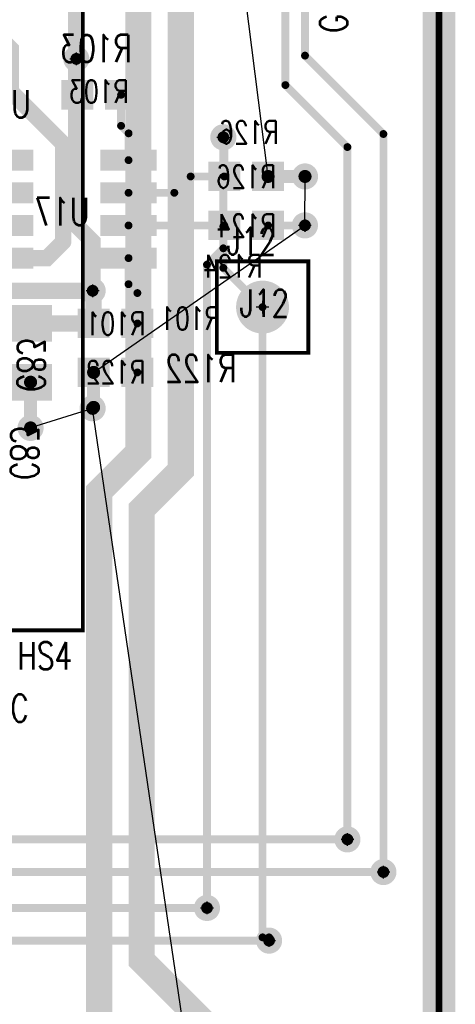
# Model space of a CAD drawing. Extents: x -7.2 to 18.3, y -5.6 to 10.9.
# Tile 100 of 112: x 10.259 to 10.925, y 2.038 to 3.545. Entities that reach past the tile are written whole.
import ezdxf
from ezdxf.enums import TextEntityAlignment as Align

# ---------------------------------------------------------------- set-up
doc = ezdxf.new("R2010")
doc.units = 0
for name, pattern in [('SIG_16', [2, 1, 1]), ('SIG_163', [2, 1, 1]), ('SIG_164', [2, 1, 1]), ('SIG_17', [2, 1, 1]), ('SIG_185', [2, 1, 1]), ('SIG_188', [2, 1, 1]), ('SIG_197', [2, 1, 1]), ('SIG_199', [2, 1, 1]), ('SIG_203', [2, 1, 1]), ('SIG_86', [2, 1, 1]), ('SIG_87', [2, 1, 1])]:
    doc.linetypes.add(name, pattern=pattern)
for name, color, linetype in [('2D_LINE_02', 112, 'CONTINUOUS'), ('BOARD_OUTLINE_00', 254, 'CONTINUOUS'), ('DRIL_NPLTE_THRU_01', 16, 'CONTINUOUS'), ('DRIL_NPLTE_THRU_03', 146, 'CONTINUOUS'), ('DRIL_NPLTE_THRU_04', 176, 'CONTINUOUS'), ('DRIL_PLTE_THRU_01', 16, 'CONTINUOUS'), ('DRIL_PLTE_THRU_03', 146, 'CONTINUOUS'), ('DRIL_PLTE_THRU_04', 176, 'CONTINUOUS'), ('DRIL_SYMBOL', 254, 'CONTINUOUS'), ('LINK_00', 2, 'CONTINUOUS'), ('PADS_BOT', 5, 'CONTINUOUS'), ('PADS_INNER', 1, 'CONTINUOUS'), ('PADS_TOP', 1, 'CONTINUOUS'), ('PADS_XR_131', 3, 'CONTINUOUS'), ('PADS_XR_132', 6, 'CONTINUOUS'), ('PADS_XR_133', 254, 'CONTINUOUS'), ('PART_NAME_123', 255, 'CONTINUOUS'), ('PART_NAME_124', 6, 'CONTINUOUS'), ('PART_NAME_129', 2, 'CONTINUOUS'), ('PART_NAME_130', 106, 'CONTINUOUS'), ('PART_TOP_2DLINE_123', 255, 'CONTINUOUS'), ('PART_TOP_2DLINE_129', 2, 'CONTINUOUS'), ('TEXT_123', 255, 'CONTINUOUS'), ('TRACE_03', 130, 'CONTINUOUS'), ('TRACE_04', 5, 'CONTINUOUS'), ('VIAPTS', 56, 'CONTINUOUS')]:
    doc.layers.add(name, color=color, linetype=linetype)
doc.styles.add('W0$001', font='simplex', dxfattribs={"width": 0.75})
doc.styles.add('W0$005', font='simplex', dxfattribs={"width": 0.75})
doc.styles.add('W0$006', font='simplex', dxfattribs={"width": 0.75})

# ---------------------------------------------------------------- blocks, each defined once
blk = doc.blocks.new('BOARD_1')
at = {"layer": 'BOARD_OUTLINE_00', "const_width": 0.01}
blk.add_lwpolyline([(-2.0303, 2.4627), (9.0698, 2.4627), (9.0698, -5.5373), (-2.0303, -5.5373)], close=True, dxfattribs=at)
blk = doc.blocks.new('DRAWING_275')
at = {"layer": '2D_LINE_02', "const_width": 0.05}
blk.add_lwpolyline([(-2.0303, 2.4627), (9.0698, 2.4627), (9.0698, -5.5373), (-2.0303, -5.5373)], close=True, dxfattribs=at)
blk = doc.blocks.new('SMOOTH_0$006')
at = {"const_width": 0.003}
blk.add_lwpolyline([(-0.0015, 0, 1), (0.0015, 0, 1)], format="xyb", close=True, dxfattribs=at)
blk = doc.blocks.new('SMOOTH_0$001')
at = {"const_width": 0.0005}
blk.add_lwpolyline([(-0.00025, 0, 1), (0.00025, 0, 1)], format="xyb", close=True, dxfattribs=at)
blk = doc.blocks.new('PART_BODY_TOP_358')
at = {"layer": 'PART_TOP_2DLINE_123', "const_width": 0.006}
blk.add_lwpolyline([(-0.07, -0.07), (-0.07, 0.07), (0.07, 0.07), (0.07, -0.07)], close=True, dxfattribs=at)
at = {"layer": 'PART_TOP_2DLINE_129', "const_width": 0.001}
blk.add_lwpolyline([(-0.07, -0.07), (-0.07, 0.07), (0.07, 0.07), (0.07, -0.07)], close=True, dxfattribs=at)
at = {"layer": 'PART_TOP_2DLINE_123'}
for p in [(-0.07, 0.07), (0.07, 0.07), (-0.07, -0.07), (0.07, -0.07)]:
    blk.add_blockref('SMOOTH_0$006', p, dxfattribs=at)
at = {"layer": 'PART_TOP_2DLINE_129'}
for p in [(-0.07, 0.07), (0.07, 0.07), (-0.07, -0.07), (0.07, -0.07)]:
    blk.add_blockref('SMOOTH_0$001', p, dxfattribs=at)
blk = doc.blocks.new('DRIL_SYMBOL_0$04')
at = {"layer": 'DRIL_SYMBOL', "const_width": 0.002}
for points in [[(-0.01, 0), (0.01, 0)], [(0, -0.01), (0, 0.01)]]:
    blk.add_lwpolyline(points, dxfattribs=at)
blk = doc.blocks.new('DRIL_HOLE_0$04')
at = {"const_width": 0.02}
blk.add_lwpolyline([(-0.01, 0, 1), (0.01, 0, 1)], format="xyb", close=True, dxfattribs=at)
blk.add_blockref('DRIL_SYMBOL_0$04', (0, 0))
blk = doc.blocks.new('PAD_55')
at = {"const_width": 0.0375}
blk.add_lwpolyline([(0, -0.01875, 1), (0, 0.01875, 1)], format="xyb", close=True, dxfattribs=at)
blk = doc.blocks.new('PAD_58')
at = {"const_width": 0.0405}
blk.add_lwpolyline([(0, -0.02025, 1), (0, 0.02025, 1)], format="xyb", close=True, dxfattribs=at)
blk = doc.blocks.new('STK_TOP_36')
at = {"layer": 'DRIL_PLTE_THRU_01'}
blk.add_blockref('DRIL_HOLE_0$04', (0, 0), dxfattribs=at)
at = {"layer": 'DRIL_PLTE_THRU_03'}
blk.add_blockref('DRIL_HOLE_0$04', (0, 0), dxfattribs=at)
at = {"layer": 'DRIL_PLTE_THRU_04'}
blk.add_blockref('DRIL_HOLE_0$04', (0, 0), dxfattribs=at)
at = {"layer": 'PADS_BOT'}
blk.add_blockref('PAD_55', (0, 0), dxfattribs=at)
at = {"layer": 'PADS_INNER'}
blk.add_blockref('PAD_55', (0, 0), dxfattribs=at)
at = {"layer": 'PADS_TOP'}
blk.add_blockref('PAD_55', (0, 0), dxfattribs=at)
at = {"layer": 'PADS_XR_131'}
blk.add_blockref('PAD_58', (0, 0), dxfattribs=at)
at = {"layer": 'PADS_XR_132'}
blk.add_blockref('PAD_58', (0, 0), dxfattribs=at)
blk = doc.blocks.new('SYM_TOP_31')
for name in ['PART_BODY_TOP_358', 'STK_TOP_36']:
    blk.add_blockref(name, (0, 0))
blk = doc.blocks.new('PART_TOP_51')
blk.add_blockref('SYM_TOP_31', (0, 0))
at = {"layer": 'PART_NAME_123', "style": 'W0$006', "width": 0.75}
blk.add_text('J12', height=0.042, dxfattribs=at).set_placement((-0.055, 0.08))
at = {"layer": 'PART_NAME_129', "style": 'W0$001', "width": 0.75}
blk.add_text('J12', height=0.042, dxfattribs=at).set_placement((-0.0351, -0.0149))
blk = doc.blocks.new('DRIL_HOLE_0')
blk.add_lwpolyline([(0, 0, 1), (0, 0, 1)], format="xyb", close=True)
blk = doc.blocks.new('PAD_38')
at = {"const_width": 0.05}
blk.add_lwpolyline([(-0.03, 0), (0.03, 0)], dxfattribs=at)
blk = doc.blocks.new('PAD_1')
blk.add_lwpolyline([(0, 0, 1), (0, 0, 1)], format="xyb", close=True)
blk = doc.blocks.new('PAD_37')
at = {"const_width": 0.056}
blk.add_lwpolyline([(-0.033, 0), (0.033, 0)], dxfattribs=at)
blk = doc.blocks.new('STK_BOT_10')
at = {"layer": 'DRIL_NPLTE_THRU_01'}
blk.add_blockref('DRIL_HOLE_0', (0, 0), dxfattribs=at)
at = {"layer": 'DRIL_NPLTE_THRU_03'}
blk.add_blockref('DRIL_HOLE_0', (0, 0), dxfattribs=at)
at = {"layer": 'DRIL_NPLTE_THRU_04'}
blk.add_blockref('DRIL_HOLE_0', (0, 0), dxfattribs=at)
at = {"layer": 'PADS_BOT', "rotation": 90}
blk.add_blockref('PAD_38', (0, 0), dxfattribs=at)
at = {"layer": 'PADS_INNER'}
blk.add_blockref('PAD_1', (0, 0), dxfattribs=at)
at = {"layer": 'PADS_TOP'}
blk.add_blockref('PAD_1', (0, 0), dxfattribs=at)
at = {"layer": 'PADS_XR_131', "rotation": 90}
blk.add_blockref('PAD_37', (0, 0), dxfattribs=at)
at = {"layer": 'PADS_XR_133', "rotation": 90}
blk.add_blockref('PAD_38', (0, 0), dxfattribs=at)
blk = doc.blocks.new('SYM_BOT_7')
for p in [(-0.045, 0), (0.045, 0)]:
    blk.add_blockref('STK_BOT_10', p)
blk = doc.blocks.new('PART_BOT_115')
blk.add_blockref('SYM_BOT_7', (0, 0))
at = {"layer": 'PART_NAME_124', "style": 'W0$006', "width": 0.75}
blk.add_text('C83', height=0.042, dxfattribs=at).set_placement((-0.1949, -0.0301))
at = {"layer": 'PART_NAME_130', "style": 'W0$001', "width": 0.75}
blk.add_text('C83', height=0.042, dxfattribs=at).set_placement((-0.06, -0.02))
blk = doc.blocks.new('PAD_3')
at = {"const_width": 0.026}
blk.add_lwpolyline([(-0.04, 0), (0.04, 0)], dxfattribs=at)
blk = doc.blocks.new('PAD_4')
at = {"const_width": 0.032}
blk.add_lwpolyline([(-0.043, 0), (0.043, 0)], dxfattribs=at)
blk = doc.blocks.new('STK_BOT_8')
at = {"layer": 'DRIL_NPLTE_THRU_01'}
blk.add_blockref('DRIL_HOLE_0', (0, 0), dxfattribs=at)
at = {"layer": 'DRIL_NPLTE_THRU_03'}
blk.add_blockref('DRIL_HOLE_0', (0, 0), dxfattribs=at)
at = {"layer": 'DRIL_NPLTE_THRU_04'}
blk.add_blockref('DRIL_HOLE_0', (0, 0), dxfattribs=at)
at = {"layer": 'PADS_BOT'}
blk.add_blockref('PAD_3', (0, 0), dxfattribs=at)
at = {"layer": 'PADS_INNER'}
blk.add_blockref('PAD_1', (0, 0), dxfattribs=at)
at = {"layer": 'PADS_TOP'}
blk.add_blockref('PAD_1', (0, 0), dxfattribs=at)
at = {"layer": 'PADS_XR_131'}
blk.add_blockref('PAD_4', (0, 0), dxfattribs=at)
at = {"layer": 'PADS_XR_133'}
blk.add_blockref('PAD_3', (0, 0), dxfattribs=at)
blk = doc.blocks.new('SYM_BOT_5')
for p in [(-0.095, 0.075), (0.094, 0.075), (-0.095, 0.025), (0.094, 0.025), (-0.095, -0.025), (0.094, -0.025), (-0.095, -0.075), (0.094, -0.075)]:
    blk.add_blockref('STK_BOT_8', p)
blk = doc.blocks.new('PART_BOT_237')
blk.add_blockref('SYM_BOT_5', (0, 0))
at = {"layer": 'PART_NAME_124', "style": 'W0$006', "width": 0.75}
blk.add_text('U17', height=0.042, dxfattribs=at).set_placement((0.055, 0.14))
at = {"layer": 'PART_NAME_130', "style": 'W0$001', "width": 0.75}
blk.add_text('U17', height=0.042, dxfattribs=at).set_placement((-0.0349, -0.0249))
blk = doc.blocks.new('PAD_47')
at = {"const_width": 0.039}
blk.add_lwpolyline([(-0.0215, 0), (0.0215, 0)], dxfattribs=at)
blk = doc.blocks.new('PAD_46')
at = {"const_width": 0.045}
blk.add_lwpolyline([(-0.0245, 0), (0.0245, 0)], dxfattribs=at)
blk = doc.blocks.new('STK_BOT_14')
at = {"layer": 'DRIL_PLTE_THRU_01'}
blk.add_blockref('DRIL_HOLE_0', (0, 0), dxfattribs=at)
at = {"layer": 'DRIL_PLTE_THRU_03'}
blk.add_blockref('DRIL_HOLE_0', (0, 0), dxfattribs=at)
at = {"layer": 'DRIL_PLTE_THRU_04'}
blk.add_blockref('DRIL_HOLE_0', (0, 0), dxfattribs=at)
at = {"layer": 'PADS_BOT'}
blk.add_blockref('PAD_47', (0, 0), dxfattribs=at)
at = {"layer": 'PADS_INNER'}
blk.add_blockref('PAD_1', (0, 0), dxfattribs=at)
at = {"layer": 'PADS_TOP'}
blk.add_blockref('PAD_1', (0, 0), dxfattribs=at)
at = {"layer": 'PADS_XR_131'}
blk.add_blockref('PAD_46', (0, 0), dxfattribs=at)
at = {"layer": 'PADS_XR_133'}
blk.add_blockref('PAD_47', (0, 0), dxfattribs=at)
blk = doc.blocks.new('SYM_BOT_19')
for p in [(-0.0335, 0), (0.0335, 0)]:
    blk.add_blockref('STK_BOT_14', p)
blk = doc.blocks.new('PART_BOT_244')
blk.add_blockref('SYM_BOT_19', (0, 0))
at = {"layer": 'PART_NAME_124', "style": 'W0$005', "width": 0.75}
blk.add_text('R101', height=0.035, rotation=180, dxfattribs=at).set_placement((0.1599, 0.0099))
at = {"layer": 'PART_NAME_130', "style": 'W0$001', "width": 0.75}
blk.add_text('R101', height=0.035, rotation=180, dxfattribs=at).set_placement((0, 0.0003), align=Align.MIDDLE_CENTER)
blk = doc.blocks.new('PART_BOT_245')
blk.add_blockref('SYM_BOT_19', (0, 0))
at = {"layer": 'PART_NAME_124', "style": 'W0$006', "width": 0.75}
blk.add_text('R103', height=0.042, rotation=180, dxfattribs=at).set_placement((0.05, -0.05))
at = {"layer": 'PART_NAME_130', "style": 'W0$001', "width": 0.75}
blk.add_text('R103', height=0.035, rotation=180, dxfattribs=at).set_placement((-0.0001, -0.0051), align=Align.MIDDLE_CENTER)
blk = doc.blocks.new('PART_BOT_246')
blk.add_blockref('SYM_BOT_19', (0, 0))
at = {"layer": 'PART_NAME_124', "style": 'W0$006', "width": 0.75}
blk.add_text('R122', height=0.042, dxfattribs=at).set_placement((-0.1849, -0.0149))
at = {"layer": 'PART_NAME_130', "style": 'W0$001', "width": 0.75}
blk.add_text('R122', height=0.035, dxfattribs=at).set_placement((0, 0.0003), align=Align.MIDDLE_CENTER)
blk = doc.blocks.new('PART_BOT_247')
blk.add_blockref('SYM_BOT_19', (0, 0))
at = {"layer": 'PART_NAME_124', "style": 'W0$005', "width": 0.75}
blk.add_text('R124', height=0.035, rotation=180, dxfattribs=at).set_placement((0.0249, 0.0799))
at = {"layer": 'PART_NAME_130', "style": 'W0$001', "width": 0.75}
blk.add_text('R124', height=0.035, rotation=180, dxfattribs=at).set_placement((0, 0.0003), align=Align.MIDDLE_CENTER)
blk = doc.blocks.new('PART_BOT_248')
blk.add_blockref('SYM_BOT_19', (0, 0))
at = {"layer": 'PART_NAME_124', "style": 'W0$005', "width": 0.75}
blk.add_text('R126', height=0.035, rotation=180, dxfattribs=at).set_placement((0.0499, -0.0501))
at = {"layer": 'PART_NAME_130', "style": 'W0$001', "width": 0.75}
blk.add_text('R126', height=0.035, rotation=180, dxfattribs=at).set_placement((0, 0.0003), align=Align.MIDDLE_CENTER)
blk = doc.blocks.new('PART_BODY_TOP_389')
at = {"layer": 'PART_TOP_2DLINE_123', "const_width": 0.006}
blk.add_lwpolyline([(-1, 0.325), (1, 0.325), (1, -0.16), (-1, -0.16)], close=True, dxfattribs=at)
at = {"layer": 'PART_TOP_2DLINE_129', "const_width": 0.001}
blk.add_lwpolyline([(-1.05, 0.325), (1, 0.325), (1, -0.575), (-1.05, -0.575)], close=True, dxfattribs=at)
at = {"layer": 'PART_TOP_2DLINE_123'}
blk.add_blockref('SMOOTH_0$006', (1, 0.325), dxfattribs=at)
at = {"layer": 'PART_TOP_2DLINE_129'}
blk.add_blockref('SMOOTH_0$001', (1, 0.325), dxfattribs=at)
blk = doc.blocks.new('SYM_TOP_62')
blk.add_blockref('PART_BODY_TOP_389', (0, 0))
blk = doc.blocks.new('PART_TOP_445')
blk.add_blockref('SYM_TOP_62', (0, 0))
at = {"layer": 'PART_NAME_123', "style": 'W0$006', "width": 0.75}
blk.add_text('HS4', height=0.042, rotation=90, dxfattribs=at).set_placement((1.0599, 0.2249))
blk = doc.blocks.new('SMOOTH_0$02')
at = {"const_width": 0.01}
blk.add_lwpolyline([(-0.005, 0, 1), (0.005, 0, 1)], format="xyb", close=True, dxfattribs=at)
blk = doc.blocks.new('SMOOTH_0$012')
at = {"const_width": 0.006}
blk.add_lwpolyline([(-0.003, 0, 1), (0.003, 0, 1)], format="xyb", close=True, dxfattribs=at)
blk = doc.blocks.new('SMOOTH_0$025')
at = {"const_width": 0.0125}
blk.add_lwpolyline([(-0.00625, 0, 1), (0.00625, 0, 1)], format="xyb", close=True, dxfattribs=at)
blk = doc.blocks.new('TRACE_1646')
at = {"layer": 'TRACE_04', "linetype": 'SIG_86', "const_width": 0.012}
blk.add_lwpolyline([(10.4387, 3.0049), (10.4387, 3.0799)], dxfattribs=at)
at = {"layer": 'TRACE_04'}
for p in [(10.4387, 3.0799), (10.4387, 3.0049)]:
    blk.add_blockref('SMOOTH_0$012', p, dxfattribs=at)
blk = doc.blocks.new('TRACE_1644')
at = {"layer": 'TRACE_04', "linetype": 'SIG_86', "const_width": 0.012}
blk.add_lwpolyline([(10.4252, 3.1799), (10.4252, 3.1399), (10.4387, 3.1264), (10.4387, 3.0799)], dxfattribs=at)
at = {"layer": 'TRACE_04'}
for p in [(10.4252, 3.1799), (10.4252, 3.1399), (10.4387, 3.1264), (10.4387, 3.0799)]:
    blk.add_blockref('SMOOTH_0$012', p, dxfattribs=at)
blk = doc.blocks.new('TRACE_1648')
at = {"layer": 'TRACE_04', "linetype": 'SIG_87', "const_width": 0.012}
blk.add_lwpolyline([(10.4137, 3.4299), (10.4137, 3.3824), (10.4252, 3.3709), (10.4252, 3.3299)], dxfattribs=at)
at = {"layer": 'TRACE_04'}
for p in [(10.4137, 3.4299), (10.4137, 3.3824), (10.4252, 3.3709), (10.4252, 3.3299)]:
    blk.add_blockref('SMOOTH_0$012', p, dxfattribs=at)
blk = doc.blocks.new('TRACE_2266')
at = {"layer": 'TRACE_04', "linetype": 'SIG_163', "const_width": 0.012}
blk.add_lwpolyline([(10.4252, 3.2799), (10.4952, 3.2799), (10.5202, 3.3049), (10.5717, 3.3049)], dxfattribs=at)
at = {"layer": 'TRACE_04'}
for p in [(10.5202, 3.3049), (10.5717, 3.3049), (10.4252, 3.2799), (10.4952, 3.2799)]:
    blk.add_blockref('SMOOTH_0$012', p, dxfattribs=at)
blk = doc.blocks.new('SMOOTH_0$04')
at = {"const_width": 0.02}
blk.add_lwpolyline([(-0.01, 0, 1), (0.01, 0, 1)], format="xyb", close=True, dxfattribs=at)
blk = doc.blocks.new('DRIL_SYMBOL_0$018')
at = {"layer": 'DRIL_SYMBOL', "const_width": 0.002}
for points in [[(-0.01, 0), (0.01, 0)], [(0, -0.01), (0, 0.01)]]:
    blk.add_lwpolyline(points, dxfattribs=at)
blk = doc.blocks.new('DRIL_HOLE_0$018')
at = {"const_width": 0.009}
blk.add_lwpolyline([(-0.0045, 0, 1), (0.0045, 0, 1)], format="xyb", close=True, dxfattribs=at)
blk.add_blockref('DRIL_SYMBOL_0$018', (0, 0))
blk = doc.blocks.new('PAD_138')
at = {"const_width": 0.02}
blk.add_lwpolyline([(0, -0.01, 1), (0, 0.01, 1)], format="xyb", close=True, dxfattribs=at)
blk = doc.blocks.new('STK_TOP_4')
at = {"layer": 'DRIL_PLTE_THRU_01'}
blk.add_blockref('DRIL_HOLE_0$018', (0, 0), dxfattribs=at)
at = {"layer": 'DRIL_PLTE_THRU_03'}
blk.add_blockref('DRIL_HOLE_0$018', (0, 0), dxfattribs=at)
at = {"layer": 'DRIL_PLTE_THRU_04'}
blk.add_blockref('DRIL_HOLE_0$018', (0, 0), dxfattribs=at)
at = {"layer": 'PADS_BOT'}
blk.add_blockref('PAD_138', (0, 0), dxfattribs=at)
at = {"layer": 'PADS_INNER'}
blk.add_blockref('PAD_138', (0, 0), dxfattribs=at)
at = {"layer": 'PADS_TOP'}
blk.add_blockref('PAD_138', (0, 0), dxfattribs=at)
blk = doc.blocks.new('SYM_TOP_2')
blk.add_blockref('STK_TOP_4', (0, 0))

msp = doc.modelspace()

# ---------------------------------------------------------------- linework, layer by layer
at = {"layer": 'LINK_00', "linetype": 'SIG_16'}
for p, q in [((10.6387, 3.3049), (10.5752, 3.8099)), ((10.6951, 3.23), (10.6952, 3.3049)), ((10.3717, 3.0049), (10.6951, 3.23)), ((10.3702, 2.9499), (10.2752, 2.9199)), ((10.635, 1.15), (10.3702, 2.9499))]:
    msp.add_line(p, q, dxfattribs=at)
at = {"layer": 'TRACE_03', "linetype": 'SIG_185', "const_width": 0.04}
msp.add_lwpolyline([(10.635, 1.825), (10.635, 1.9151), (10.4451, 2.105), (10.4451, 2.795), (10.5052, 2.8551), (10.5052, 4.165), (10.845, 4.5048), (10.845, 6.421), (10.6905, 6.5755), (10.3, 6.5755)], dxfattribs=at)
at = {"layer": 'TRACE_03', "linetype": 'SIG_188', "const_width": 0.04}
msp.add_lwpolyline([(10.43, 1.83), (10.43, 1.9401), (10.3801, 1.99), (10.3801, 2.8224), (10.4401, 2.8824), (10.4401, 4.1949), (10.7801, 4.5349), (10.7801, 5.9076), (10.6634, 6.0243), (10.3, 6.0243)], dxfattribs=at)
at = {"layer": 'TRACE_03', "linetype": 'SIG_164', "const_width": 0.012}
msp.add_lwpolyline([(10.8152, 2.24), (10.8152, 3.3699), (10.6952, 3.4899), (10.6952, 3.8999), (10.6352, 3.9599), (10.6352, 4.0449), (10.5552, 4.1249)], dxfattribs=at)
at = {"layer": 'TRACE_03', "linetype": 'SIG_199', "const_width": 0.012}
msp.add_lwpolyline([(10.7601, 2.29), (10.7601, 3.3499), (10.6652, 3.4448), (10.6652, 3.8799), (10.6152, 3.9299), (10.5552, 3.9299)], dxfattribs=at)
at = {"layer": 'TRACE_03', "linetype": 'SIG_17', "const_width": 0.025}
for points in [[(10.3452, 3.4849), (10.3452, 3.5699), (10.2601, 3.655), (10.2601, 3.8)], [(10.3702, 3.1299), (10.3702, 3.205), (10.3452, 3.23), (10.3452, 3.4849)], [(8.9851, 2.165), (9.6751, 2.165), (9.7801, 2.27), (9.7801, 2.6699), (10.0152, 2.905), (10.0152, 3.035), (10.1101, 3.1299), (10.3702, 3.1299)]]:
    msp.add_lwpolyline(points, dxfattribs=at)
at = {"layer": 'TRACE_03', "linetype": 'SIG_163', "const_width": 0.012}
msp.add_lwpolyline([(10.5452, 2.185), (10.5452, 3.1699), (10.5702, 3.1949), (10.5702, 3.3649)], dxfattribs=at)
at = {"layer": 'TRACE_03', "linetype": 'SIG_197', "const_width": 0.012}
msp.add_lwpolyline([(10.6402, 2.135), (10.6402, 2.14), (10.6302, 2.14), (10.6302, 3.1049)], dxfattribs=at)
at = {"layer": 'TRACE_04', "linetype": 'SIG_203', "const_width": 0.025}
for points in [[(10.0502, 3.4299), (10.0502, 3.5299), (10.0802, 3.5599), (10.1852, 3.5599), (10.2452, 3.4999), (10.2452, 3.4349), (10.3252, 3.3549), (10.3252, 3.2049)], [(10.2362, 3.1799), (10.3002, 3.1799), (10.3252, 3.2049)]]:
    msp.add_lwpolyline(points, dxfattribs=at)
at = {"layer": 'TRACE_04', "linetype": 'SIG_17', "const_width": 0.025}
for points in [[(10.3452, 3.4849), (10.3452, 3.4299), (10.3467, 3.4299)], [(10.3702, 3.1299), (10.3717, 3.1284), (10.3717, 3.0799)], [(10.2752, 3.0799), (10.3717, 3.0799)]]:
    msp.add_lwpolyline(points, dxfattribs=at)
at = {"layer": 'TRACE_04', "linetype": 'SIG_163', "const_width": 0.012}
for points in [[(10.5702, 3.3649), (10.5717, 3.3634), (10.5717, 3.3049)], [(6.3451, 1.985), (6.3452, 1.9849), (6.4401, 1.9849), (6.4702, 2.0149), (7.1451, 2.0149), (7.2701, 2.14), (7.7651, 2.14), (7.8751, 2.03), (10.04, 2.03), (10.195, 2.185), (10.5452, 2.185)]]:
    msp.add_lwpolyline(points, dxfattribs=at)
at = {"layer": 'TRACE_04', "linetype": 'SIG_16'}
for points, const_width in [([(10.6387, 3.3049), (10.6952, 3.3049)], 0.02), ([(10.6387, 3.2299), (10.695, 3.2299), (10.6951, 3.23)], 0.012), ([(10.3702, 2.9499), (10.3717, 2.9514), (10.3717, 3.0049)], 0.02), ([(10.2752, 2.9199), (10.2752, 2.9899)], 0.02)]:
    msp.add_lwpolyline(points, dxfattribs=dict(at, const_width=const_width))
at = {"layer": 'TRACE_04', "linetype": 'SIG_197', "const_width": 0.012}
for points in [[(10.4252, 3.2299), (10.5717, 3.2299)], [(10.5702, 3.2284), (10.5717, 3.2299)], [(10.5702, 3.2284), (10.5702, 3.1649), (10.6302, 3.1049)], [(5.8701, 1.9349), (6.4601, 1.9349), (6.5052, 1.98), (7.1551, 1.98), (7.2851, 2.11), (7.7501, 2.11), (7.8702, 1.9899), (10.0699, 1.9899), (10.215, 2.135), (10.6402, 2.135)]]:
    msp.add_lwpolyline(points, dxfattribs=at)
at = {"layer": 'TRACE_04', "linetype": 'SIG_199', "const_width": 0.012}
msp.add_lwpolyline([(5.7401, 2.075), (5.9101, 2.075), (5.9801, 2.145), (7.1851, 2.145), (7.2401, 2.2), (7.8001, 2.2), (7.9051, 2.095), (9.9652, 2.095), (10.1602, 2.29), (10.7601, 2.29)], dxfattribs=at)
at = {"layer": 'TRACE_04', "linetype": 'SIG_164', "const_width": 0.012}
msp.add_lwpolyline([(6.3251, 2.045), (7.1302, 2.045), (7.2552, 2.17), (7.7851, 2.17), (7.8901, 2.065), (9.9952, 2.065), (10.1702, 2.24), (10.8152, 2.24)], dxfattribs=at)

# ---------------------------------------------------------------- block references
for name, p in [('DRAWING_275', (1.8304, 5.3372)), ('BOARD_1', (1.8304, 5.3372)), ('TRACE_1648', (0, 0)), ('TRACE_2266', (0, 0)), ('PART_TOP_51', (10.6302, 3.1049)), ('TRACE_1644', (0, 0)), ('TRACE_1646', (0, 0))]:
    msp.add_blockref(name, p)
at = {"rotation": 270}
msp.add_blockref('PART_TOP_445', (10.0302, 3.6099), dxfattribs=at)
at = {"xscale": -1}
for name, p, rotation in [('PART_BOT_245', (10.3802, 3.4299), -180), ('PART_BOT_248', (10.6052, 3.3049), -180), ('PART_BOT_247', (10.6052, 3.2299), -180), ('PART_BOT_115', (10.2752, 3.0349), -90), ('PART_BOT_244', (10.4052, 3.0799), -180)]:
    msp.add_blockref(name, p, dxfattribs=dict(at, rotation=rotation))
for name, p in [('PART_BOT_237', (10.3302, 3.2549)), ('PART_BOT_246', (10.4052, 3.0049))]:
    msp.add_blockref(name, p, dxfattribs=at)
at = {"layer": 'TRACE_03'}
for name, p in [('SMOOTH_0$025', (10.3452, 3.4849)), ('SMOOTH_0$025', (10.3452, 3.4849)), ('SMOOTH_0$012', (10.6952, 3.4899)), ('SMOOTH_0$012', (10.6652, 3.4448)), ('SMOOTH_0$012', (10.5702, 3.3649)), ('SMOOTH_0$012', (10.8152, 3.3699)), ('SMOOTH_0$012', (10.7601, 3.3499)), ('SMOOTH_0$025', (10.3452, 3.23)), ('SMOOTH_0$025', (10.3702, 3.205)), ('SMOOTH_0$012', (10.5702, 3.1949)), ('SMOOTH_0$012', (10.5452, 3.1699)), ('SMOOTH_0$025', (10.3702, 3.1299)), ('SMOOTH_0$025', (10.3702, 3.1299)), ('SMOOTH_0$012', (10.6302, 3.1049)), ('SMOOTH_0$04', (10.4401, 2.8824)), ('SMOOTH_0$04', (10.5052, 2.8551)), ('SMOOTH_0$04', (10.3801, 2.8224)), ('SMOOTH_0$04', (10.4451, 2.795)), ('SMOOTH_0$012', (10.7601, 2.29)), ('SMOOTH_0$012', (10.8152, 2.24)), ('SMOOTH_0$012', (10.5452, 2.185)), ('SMOOTH_0$012', (10.6302, 2.14)), ('SMOOTH_0$012', (10.6402, 2.14)), ('SMOOTH_0$012', (10.6402, 2.135)), ('SMOOTH_0$04', (10.4451, 2.105))]:
    msp.add_blockref(name, p, dxfattribs=at)
at = {"layer": 'TRACE_04'}
for name, p in [('SMOOTH_0$025', (10.3452, 3.4849)), ('SMOOTH_0$025', (10.3452, 3.4299)), ('SMOOTH_0$025', (10.3467, 3.4299)), ('SMOOTH_0$025', (10.3252, 3.3549)), ('SMOOTH_0$012', (10.5702, 3.3649)), ('SMOOTH_0$012', (10.5717, 3.3634)), ('SMOOTH_0$012', (10.5717, 3.3049)), ('SMOOTH_0$02', (10.6387, 3.3049)), ('SMOOTH_0$02', (10.6952, 3.3049)), ('SMOOTH_0$012', (10.4252, 3.2299)), ('SMOOTH_0$012', (10.5702, 3.2284)), ('SMOOTH_0$012', (10.5702, 3.2284)), ('SMOOTH_0$012', (10.5717, 3.2299)), ('SMOOTH_0$012', (10.5717, 3.2299)), ('SMOOTH_0$012', (10.6387, 3.2299)), ('SMOOTH_0$012', (10.695, 3.2299)), ('SMOOTH_0$012', (10.6951, 3.23)), ('SMOOTH_0$025', (10.3252, 3.2049)), ('SMOOTH_0$025', (10.3252, 3.2049)), ('SMOOTH_0$025', (10.3002, 3.1799)), ('SMOOTH_0$012', (10.5702, 3.1649)), ('SMOOTH_0$025', (10.3702, 3.1299)), ('SMOOTH_0$025', (10.3717, 3.1284)), ('SMOOTH_0$012', (10.6302, 3.1049)), ('SMOOTH_0$025', (10.2752, 3.0799)), ('SMOOTH_0$025', (10.3717, 3.0799)), ('SMOOTH_0$025', (10.3717, 3.0799)), ('SMOOTH_0$02', (10.3717, 3.0049)), ('SMOOTH_0$02', (10.2752, 2.9899)), ('SMOOTH_0$02', (10.3702, 2.9499)), ('SMOOTH_0$02', (10.3717, 2.9514)), ('SMOOTH_0$02', (10.2752, 2.9199)), ('SMOOTH_0$012', (10.7601, 2.29)), ('SMOOTH_0$012', (10.8152, 2.24)), ('SMOOTH_0$012', (10.5452, 2.185)), ('SMOOTH_0$012', (10.6402, 2.135))]:
    msp.add_blockref(name, p, dxfattribs=at)
at = {"layer": 'VIAPTS', "linetype": 'SIG_17'}
for p in [(10.3452, 3.4849), (10.3702, 3.1299)]:
    msp.add_blockref('SYM_TOP_2', p, dxfattribs=at)
at = {"layer": 'VIAPTS', "linetype": 'SIG_163'}
for p in [(10.5702, 3.3649), (10.5452, 2.185)]:
    msp.add_blockref('SYM_TOP_2', p, dxfattribs=at)
at = {"layer": 'VIAPTS', "linetype": 'SIG_16'}
for p in [(10.6952, 3.3049), (10.6951, 3.23), (10.3702, 2.9499), (10.2752, 2.9199)]:
    msp.add_blockref('SYM_TOP_2', p, dxfattribs=at)
at = {"layer": 'VIAPTS', "linetype": 'SIG_199'}
msp.add_blockref('SYM_TOP_2', (10.7601, 2.29), dxfattribs=at)
at = {"layer": 'VIAPTS', "linetype": 'SIG_164'}
msp.add_blockref('SYM_TOP_2', (10.8152, 2.24), dxfattribs=at)
at = {"layer": 'VIAPTS', "linetype": 'SIG_197'}
msp.add_blockref('SYM_TOP_2', (10.6402, 2.135), dxfattribs=at)

# ---------------------------------------------------------------- texts
at = {"layer": 'TEXT_123', "style": 'W0$006', "width": 0.75}
msp.add_text('GND_SEC', height=0.042, rotation=90, dxfattribs=at).set_placement((10.76, 3.525))
msp.add_text('PGND_SEC', height=0.042, dxfattribs=at).set_placement((10.055, 2.47))

doc.saveas('drawing.dxf')
